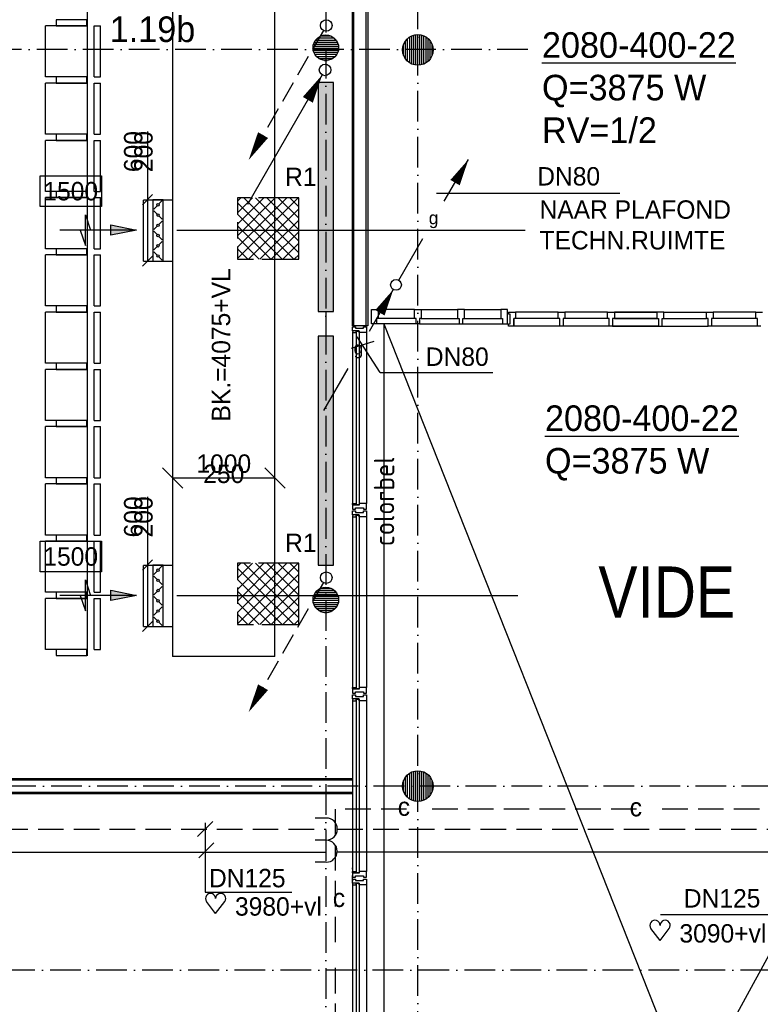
# Model space of a CAD drawing. Extents: x -41378 to 114803, y -24080 to 82188.
# Tile 77 of 137: x 46097 to 53341, y 51493 to 61123. Entities that reach past the tile are written whole.
import ezdxf
from ezdxf.enums import TextEntityAlignment as Align

# ---------------------------------------------------------------- set-up
doc = ezdxf.new("R2010")
doc.units = 0
doc.header["$LTSCALE"] = 50
for name, pattern in [('2322102', [45, 5, -2, 5, -2, 5, -2, 5, -2, 5, -2, 5, -5]), ('2322107', [2000, 1000, 1000]), ('2322108', [7, 5, -2]), ('DASHDOT', [9, 6, -1.5, 0, -1.5]), ('HIDDEN2', [4.7625, 3.175, -1.5875])]:
    doc.linetypes.add(name, pattern=pattern)
doc.layers.get('0').update_dxf_attribs({"linetype": 'CONTINUOUS'})
doc.layers.get('DEFPOINTS').update_dxf_attribs({"linetype": 'CONTINUOUS'})
for name, color, linetype in [('AFDELING', 4, 'CONTINUOUS'), ('AL$7----_STRAMIEN', 1, 'DASHDOT'), ('AL22----_BINNENWAND', 7, 'CONTINUOUS'), ('AL23----_VLOEREN', 4, 'CONTINUOUS'), ('AL28----_KONSTRUKTIE', 3, 'CONTINUOUS'), ('AL31----_BUITENKOZ', 7, 'CONTINUOUS'), ('AL32----_BINNENKOZ', 7, 'CONTINUOUS'), ('ALXAA---_GEWBETON', 12, 'CONTINUOUS'), ('ALXOU---_GLAS', 7, 'CONTINUOUS'), ('BL$4----', 7, 'CONTINUOUS'), ('BOUW', 8, 'CONTINUOUS'), ('WI561---', 1, 'CONTINUOUS'), ('WL541---', 4, 'CONTINUOUS'), ('WL561---', 4, 'CONTINUOUS'), ('WL561---_AANVOER', 4, 'CONTINUOUS'), ('WL561---_RETOUR', 4, 'CONTINUOUS'), ('WL562---', 4, 'CONTINUOUS'), ('WL5627--', 4, 'CONTINUOUS'), ('WL570---', 3, 'CONTINUOUS'), ('WL570---_TOEVOER', 3, 'CONTINUOUS'), ('WM$1----', 1, 'CONTINUOUS'), ('WM570---', 1, 'CONTINUOUS')]:
    doc.layers.add(name, color=color, linetype=linetype)
doc.layers.get('0').freeze()
doc.styles.add('BURO-018', font='BUROFONT.shx', dxfattribs={"height": 90})
doc.styles.add('BURO-025', font='BUROFONT.shx', dxfattribs={"height": 250})
doc.styles.get("Standard").update_dxf_attribs({"font": 'ISOCP'})
doc.styles.add('TECHNIC', font='technic_.ttf')
doc.dimstyles.new('CEES', dxfattribs={"dimscale": 100, "dimtxt": 3, "dimasz": 3, "dimexe": 1, "dimexo": 1, "dimgap": 1.5, "dimtad": 0, "dimdec": 0, "dimzin": 0, "dimtxsty": 'BURO-018', "dimcen": -3, "dimdle": 1.25, "dimclrd": 1, "dimclre": 1, "dimclrt": 1, "dimazin": 3, "dimtfac": 0.75, "dimtdec": 0, "dimtofl": 0, "dimtmove": 0, "dimatfit": 3, "dimtvp": 1.5, "dimtolj": 1, "dimtzin": 0})

# ---------------------------------------------------------------- blocks, each defined once
blk = doc.blocks.new('2322401')
at = {"color": 0, "linetype": 'CONTINUOUS'}
for p, q in [((-0.5, 0.5, 1), (-0.5, 0.5)), ((-0.5, 0.5, 1), (-0.5, -0.5, 1)), ((0.5, 0.5, 1), (-0.5, 0.5, 1)), ((0.5, 0.5), (-0.5, 0.5)), ((-0.5, 0.5), (-0.5, -0.5)), ((0.5, 0.5, 1), (0.5, 0.5)), ((0.5, -0.5, 1), (0.5, 0.5, 1)), ((0.5, -0.5), (0.5, 0.5)), ((-0.5, -0.5, 1), (-0.5, -0.5)), ((-0.5, -0.5, 1), (0.5, -0.5, 1)), ((-0.5, -0.5), (0.5, -0.5)), ((0.5, -0.5, 1), (0.5, -0.5))]:
    blk.add_line(p, q, dxfattribs=at)
blk = doc.blocks.new('CVHATCH1')
at = {"color": 0, "linetype": 'CONTINUOUS'}
blk.add_solid([(-0.5, -0.5), (0.5, -0.5), (-0.5, 0.5), (0.5, 0.5)], dxfattribs=at)
blk = doc.blocks.new('LDV2108')
at = {"color": 0, "linetype": 'CONTINUOUS'}
for p, q in [((-0.25, -0.433), (-1.187, -2.057)), ((-1.562, -2.706), (-2.5, -4.33)), ((-2.875, -4.98), (-3.812, -6.603)), ((-4.187, -7.253), (-5.125, -8.877)), ((-5.5, -9.526), (-6.437, -11.15))]:
    blk.add_line(p, q, dxfattribs=at)
blk.add_lwpolyline([(-6.75, -11.691, 0, 1, 0), (-5.5, -9.526, 1, 1, 0)], format="xyseb", dxfattribs=at)
blk.add_circle((0, 0), 0.5, dxfattribs=at)
blk = doc.blocks.new('LDV4107')
at = {"color": 0, "linetype": 'CONTINUOUS'}
blk.add_line((-0.25, -0.433), (-6.75, -11.691), dxfattribs=at)
blk.add_lwpolyline([(-0.25, -0.433, 0, 1, 0), (-1.5, -2.598, 1, 1, 0)], format="xyseb", dxfattribs=at)
blk.add_circle((0, 0), 0.5, dxfattribs=at)
blk = doc.blocks.new('*D135')
at = {"color": 1, "linetype": 'BYBLOCK'}
for p, q in [((36631.8, 62622), (36631.6, 62622)), ((36731.6, 62322), (36731.6, 59362)), ((36631.8, 59062), (36631.6, 59062))]:
    blk.add_line(p, q, dxfattribs=at)
for points in [[(36681.6, 62322), (36781.6, 62322), (36731.6, 62622)], [(36681.6, 59362), (36781.6, 59362), (36731.6, 59062)]]:
    blk.add_solid(points, dxfattribs=at)
at = {"layer": 'DEFPOINTS', "color": 0, "linetype": 'BYBLOCK'}
for p in [(36731.8, 62622), (36731.6, 59062), (36731.8, 59062)]:
    blk.add_point(p, dxfattribs=at)
at = {"color": 1, "linetype": 'BYBLOCK', "insert": (36440.5, 60842), "char_height": 180, "attachment_point": 5, "rotation": 90, "style": 'BURO-018'}
blk.add_mtext('\\A1;3560', dxfattribs=at)
blk = doc.blocks.new('*D136')
at = {"color": 1, "linetype": 'BYBLOCK'}
for p, q in [((36631.8, 59049.2), (36631.6, 59049.2)), ((36731.6, 58749.2), (36731.6, 55789.2)), ((36631.8, 55489.2), (36631.6, 55489.2))]:
    blk.add_line(p, q, dxfattribs=at)
for points in [[(36681.6, 58749.2), (36781.6, 58749.2), (36731.6, 59049.2)], [(36681.6, 55789.2), (36781.6, 55789.2), (36731.6, 55489.2)]]:
    blk.add_solid(points, dxfattribs=at)
at = {"layer": 'DEFPOINTS', "color": 0, "linetype": 'BYBLOCK'}
for p in [(36731.8, 59049.2), (36731.6, 55489.2), (36731.8, 55489.2)]:
    blk.add_point(p, dxfattribs=at)
at = {"color": 1, "linetype": 'BYBLOCK', "insert": (36440.5, 57269.2), "char_height": 180, "attachment_point": 5, "rotation": 90, "style": 'BURO-018'}
blk.add_mtext('\\A1;3560', dxfattribs=at)
blk = doc.blocks.new('LDS')
at = {"color": 0, "linetype": 'CONTINUOUS'}
for p, q in [((0, 1), (1, 1)), ((0, -1), (1, -1))]:
    blk.add_line(p, q, dxfattribs=at)
blk.add_arc((0, 0), 1, 90, 270, dxfattribs=at)
blk = doc.blocks.new('LDV4')
at = {"color": 0, "linetype": 'CONTINUOUS'}
for p, q in [((-0.25, -0.433), (-2.5, -4.33)), ((-4.5, -7.794), (-6.75, -11.691))]:
    blk.add_line(p, q, dxfattribs=at)
blk.add_lwpolyline([(-0.25, -0.433, 0, 1, 0), (-1.5, -2.598, 1, 1, 0)], format="xyseb", dxfattribs=at)
blk.add_circle((0, 0), 0.5, dxfattribs=at)
at = {"color": 0, "linetype": 'CONTINUOUS', "style": 'BURO-018'}
blk.add_attdef('LD_TEXT1', text='', height=1.8, dxfattribs=at).set_placement((-3.5, -6.062), align=Align.MIDDLE)
blk = doc.blocks.new('LDV1')
at = {"color": 0, "linetype": 'CONTINUOUS'}
for p, q in [((4.5, 7.794), (6.75, 11.691)), ((0.25, 0.433), (2.5, 4.33))]:
    blk.add_line(p, q, dxfattribs=at)
blk.add_lwpolyline([(6.75, 11.691, 0, 1, 0), (5.5, 9.526, 1, 1, 0)], format="xyseb", dxfattribs=at)
blk.add_circle((0, 0), 0.5, dxfattribs=at)
at = {"color": 0, "linetype": 'CONTINUOUS', "style": 'BURO-018'}
blk.add_attdef('LD_TEXT1', text='', height=1.8, dxfattribs=at).set_placement((3.5, 6.062), align=Align.MIDDLE)
blk = doc.blocks.new('CVRINFO2')
at = {"color": 0, "linetype": 'CONTINUOUS', "style": 'BURO-025'}
for tag, p in [('CV_TEXT125', (0, 0)), ('CV_TEXT225', (0, -4.167)), ('CV_TEXT325', (0, -8.333)), ('CV_TEXT425', (0, -12.5))]:
    blk.add_attdef(tag, p, '', height=2.5, dxfattribs=at)
blk = doc.blocks.new('HART')
at = {"color": 1}
for q in [(-39.7, 52.4), (39.7, 52.4)]:
    blk.add_line((0, 0), q, dxfattribs=at)
for centre, start, end in [((-22.1, 65.7), 0, 217.1867), ((22.1, 65.7), 322.8133, 180)]:
    blk.add_arc(centre, 22.1, start, end, dxfattribs=at)
blk = doc.blocks.new('LU-2D-K-3E8')
at = {"color": 0, "linetype": 'CONTINUOUS'}
for p, q in [((-0.5, 500), (0.5, 500)), ((-0.5, -500), (0.5, -500))]:
    blk.add_line(p, q, dxfattribs=at)
blk = doc.blocks.new('LU-2D-KLC-25864')
at = {"color": 0, "linetype": 'CONTINUOUS'}
for p, q in [((-50, 300), (-50, -300)), ((50, 300), (-50, 300)), ((-8.8, 258.8), (-41.2, 291.2)), ((50, -300), (50, 300)), ((8.8, 241.2), (41.2, 208.8)), ((-8.8, 141.2), (-41.2, 108.8)), ((8.8, 158.8), (41.2, 191.2)), ((-8.8, 58.8), (-41.2, 91.2)), ((8.8, 41.2), (41.2, 8.8)), ((-8.8, -58.8), (-41.2, -91.2)), ((8.8, -41.2), (41.2, -8.8)), ((-8.8, -141.2), (-41.2, -108.8)), ((8.8, -158.8), (41.2, -191.2)), ((-8.8, -258.8), (-41.2, -291.2)), ((8.8, -241.2), (41.2, -208.8)), ((-50, -300), (50, -300))]:
    blk.add_line(p, q, dxfattribs=at)
for centre in [(0, 250), (0, 150), (0, 50), (0, -50), (0, -150), (0, -250)]:
    blk.add_circle(centre, 12.5, dxfattribs=at)
blk = doc.blocks.new('LU-2D-K-258')
at = {"color": 0, "linetype": 'CONTINUOUS'}
for p, q in [((-0.5, 300), (0.5, 300)), ((-0.5, -300), (0.5, -300))]:
    blk.add_line(p, q, dxfattribs=at)
blk = doc.blocks.new('LU-PIJL6')
at = {"color": 0, "linetype": 'CONTINUOUS'}
for p, q in [((-5, -1.5), (-5, 1.5)), ((-5, 1.5), (-4.5, 0)), ((0, 0), (-7.5, 0)), ((-5.5, 0), (-5, -1.5)), ((-2.5, -0.5), (-2.5, 0.5)), ((-2.5, 0.5), (0, 0)), ((0, 0), (-2.5, -0.5))]:
    blk.add_line(p, q, dxfattribs=at)
blk.add_solid([(-2.5, 0.5), (-2.5, -0.5), (0, 0)], dxfattribs=at)
blk = doc.blocks.new('LU-ORND')
at = {"color": 0, "linetype": 'CONTINUOUS'}
for p, q in [((-3, 1.5), (-3, -1.5)), ((3, 1.5), (-3, 1.5)), ((3, -1.5), (3, 1.5)), ((-3, -1.5), (3, -1.5))]:
    blk.add_line(p, q, dxfattribs=at)
blk = doc.blocks.new('*U519', base_point=(48092.9, 56641.3))
at = {"layer": 'WM570---', "linetype": 'CONTINUOUS'}
for p, q in [((47493.2, 56741), (47692.6, 56541.6)), ((48493.2, 56741), (48692.6, 56541.6)), ((47592.9, 56641.3), (48592.9, 56641.3))]:
    blk.add_line(p, q, dxfattribs=at)
at = {"layer": 'WM570---', "linetype": 'CONTINUOUS', "style": 'BURO-018'}
for s, p in [('1000', (48092.9, 56691.3)), ('250', (48092.9, 56591.3))]:
    blk.add_text(s, height=180, dxfattribs=at).set_placement(p, align=Align.CENTER)

msp = doc.modelspace()

# ---------------------------------------------------------------- hatches: boundary and pattern name
at = {"layer": 'AL32----_BINNENKOZ'}
h = msp.add_hatch(dxfattribs=at)
h.set_pattern_fill('NET', color=8, scale=25, angle=45, style=0)
h.set_pattern_definition([(45, (60454, 33745.795), (-56.1266, 56.1266), []), (135, (60454, 33745.795), (-56.1266, -56.1266), [])])
h.paths.add_polyline_path([(48226, 58781), (48826, 58781), (48826, 59381), (48226, 59381)])
h = msp.add_hatch(dxfattribs=at)
h.set_pattern_fill('NET', color=8, scale=25, angle=45, style=0)
h.set_pattern_definition([(45, (60454, 30172.91), (-56.1266, 56.1266), []), (135, (60454, 30172.91), (-56.1266, -56.1266), [])])
h.paths.add_polyline_path([(48226, 55208.1), (48826, 55208.1), (48826, 55808.1), (48226, 55808.1)])
at = {"layer": 'ALXAA---_GEWBETON'}
h = msp.add_hatch(dxfattribs=at)
h.set_pattern_fill('GEWPBET', color=8, scale=100, style=0)
h.set_pattern_definition([(0, (-101209.183, 27304.055), (0, 20), [])])
edge = h.paths.add_edge_path()
edge.add_arc((49091, 60848.3), 125, 0, 360)
h = msp.add_hatch(dxfattribs=at)
h.set_pattern_fill('GEWPBET', color=8, scale=100, style=0)
h.set_pattern_definition([(0, (-101209.183, 21904.055), (0, 20), [])])
edge = h.paths.add_edge_path()
edge.add_arc((49091, 55448.3), 125, 0, 360)

# ---------------------------------------------------------------- linework, layer by layer
at = {"layer": 'AL$7----_STRAMIEN', "color": 1}
for p, q in [((49991, 10167.3), (49991, 64727.3)), ((51066.4, 60830.8), (15111.6, 60830.8)), ((112869.9, 53627.3), (10184, 53627.3)), ((112410.4, 51827.3), (-35182.3, 51827.3))]:
    msp.add_line(p, q, dxfattribs=at)
msp.add_lwpolyline([(49091, 80202.4), (49091, 41627.3)], dxfattribs=at)
at = {"layer": 'AL22----_BINNENWAND', "color": 8}
for p, q in [((49351, 58127.3), (49350.8, 68936.3)), ((49500.8, 68936.3), (49501, 58127.3)), ((49501, 58127.3), (49351, 58127.3)), ((49661, 45536.3), (49661, 58145.3)), ((36519, 53702.3), (49351, 53702.3)), ((49351, 53702.3), (49351, 53552.3)), ((49351, 53552.3), (36519, 53552.3))]:
    msp.add_line(p, q, dxfattribs=at)
at = {"layer": 'AL22----_BINNENWAND', "color": 8, "linetype": 'CONTINUOUS'}
for p, q in [((49366, 58127.3), (49365.8, 68936.3)), ((49486, 58127.3), (49485.8, 68936.3)), ((36519, 53687.3), (49351, 53687.3)), ((36519, 53567.3), (49351, 53567.3))]:
    msp.add_line(p, q, dxfattribs=at)
at = {"layer": 'AL23----_VLOEREN', "color": 8}
for p, q in [((53216.8, 49171.4), (49661, 58145.3)), ((49661, 45077.3), (56790.8, 58145.3))]:
    msp.add_line(p, q, dxfattribs=at)
at = {"layer": 'AL28----_KONSTRUKTIE', "color": 8}
for centre, radius in [((49091, 60848.3), 125), ((49991, 60827.3), 150), ((49091, 55448.3), 125), ((49991, 53627.3), 150)]:
    msp.add_circle(centre, radius, dxfattribs=at)
at = {"layer": 'AL31----_BUITENKOZ', "color": 8, "linetype": 'CONTINUOUS'}
for p, q in [((49351, 58079.3), (49351, 58118.3)), ((49351, 58118.3), (49357, 58118.3)), ((49418, 58079.3), (49351, 58079.3)), ((49356, 58074.3), (49351, 58074.3)), ((49351, 58074.3), (49351, 58062.3)), ((49388, 58079.3), (49356, 58079.3)), ((49356, 58079.3), (49356, 58074.3)), ((49357, 58118.3), (49371, 58118.3)), ((49371, 58118.3), (49371, 58118.3)), ((49371, 58118.3), (49380.5, 58118.3)), ((49380.5, 58118.3), (49380.5, 58104.3)), ((49380.5, 58104.3), (49460.5, 58104.3)), ((49388, 58062.3), (49388, 58079.3)), ((49418, 58062.3), (49418, 58079.3)), ((49460.5, 58104.3), (49460.5, 58118.3)), ((49460.5, 58118.3), (49470.5, 58118.3)), ((49470.5, 58118.3), (49470.5, 58118.3)), ((49470.5, 58118.3), (49484, 58118.3)), ((49484, 58118.3), (49490, 58118.3)), ((49490, 58118.3), (49490, 58099.4)), ((49490, 58099.4), (49490, 58062.3)), ((49351, 58062.3), (49388, 58062.3)), ((49471, 58062.3), (49418, 58062.3)), ((49479, 58062.3), (49471, 58062.3)), ((49483, 58062.3), (49479, 58062.3)), ((49490, 58062.3), (49483, 58062.3)), ((49351, 56380.3), (49351, 56392.3)), ((49351, 56392.3), (49388, 56392.3)), ((49356, 56380.3), (49351, 56380.3)), ((49351, 56375.3), (49351, 56336.3)), ((49418, 56375.3), (49351, 56375.3)), ((49351, 56336.3), (49357, 56336.3)), ((49356, 56375.3), (49356, 56380.3)), ((49388, 56375.3), (49356, 56375.3)), ((49357, 56336.3), (49371, 56336.3)), ((49371, 56336.3), (49371, 56336.3)), ((49371, 56336.3), (49381, 56336.3)), ((49381, 56336.3), (49381, 56350.3)), ((49381, 56350.3), (49461, 56350.3)), ((49388, 56392.3), (49388, 56375.3)), ((49471, 56392.3), (49418, 56392.3)), ((49418, 56392.3), (49418, 56375.3)), ((49461, 56350.3), (49461, 56336.3)), ((49461, 56336.3), (49470, 56336.3)), ((49470, 56336.3), (49470, 56336.3)), ((49470, 56336.3), (49484, 56336.3)), ((49479, 56392.3), (49471, 56392.3)), ((49483, 56392.3), (49479, 56392.3)), ((49490, 56392.3), (49483, 56392.3)), ((49484, 56336.3), (49490, 56336.3)), ((49490, 56355.3), (49490, 56392.3)), ((49490, 56336.3), (49490, 56355.3)), ((49351, 56279.3), (49351, 56318.3)), ((49351, 56318.3), (49357, 56318.3)), ((49418, 56279.3), (49351, 56279.3)), ((49356, 56274.3), (49351, 56274.3)), ((49351, 56274.3), (49351, 56262.3)), ((49351, 56262.3), (49388, 56262.3)), ((49388, 56279.3), (49356, 56279.3)), ((49356, 56279.3), (49356, 56274.3)), ((49357, 56318.3), (49371, 56318.3)), ((49371, 56318.3), (49371, 56318.3)), ((49371, 56318.3), (49380.5, 56318.3)), ((49380.5, 56318.3), (49380.5, 56304.3)), ((49380.5, 56304.3), (49460.5, 56304.3)), ((49388, 56262.3), (49388, 56279.3)), ((49418, 56262.3), (49418, 56279.3)), ((49471, 56262.3), (49418, 56262.3)), ((49460.5, 56304.3), (49460.5, 56318.3)), ((49460.5, 56318.3), (49470.5, 56318.3)), ((49470.5, 56318.3), (49470.5, 56318.3)), ((49470.5, 56318.3), (49484, 56318.3)), ((49479, 56262.3), (49471, 56262.3)), ((49483, 56262.3), (49479, 56262.3)), ((49490, 56262.3), (49483, 56262.3)), ((49484, 56318.3), (49490, 56318.3)), ((49490, 56318.3), (49490, 56299.4)), ((49490, 56299.4), (49490, 56262.3)), ((49351, 54580.3), (49351, 54592.3)), ((49351, 54592.3), (49388, 54592.3)), ((49356, 54580.3), (49351, 54580.3)), ((49351, 54575.3), (49351, 54536.3)), ((49418, 54575.3), (49351, 54575.3)), ((49351, 54536.3), (49357, 54536.3)), ((49351, 54479.3), (49351, 54518.3)), ((49351, 54518.3), (49357, 54518.3)), ((49356, 54575.3), (49356, 54580.3)), ((49388, 54575.3), (49356, 54575.3)), ((49357, 54536.3), (49371, 54536.3)), ((49357, 54518.3), (49371, 54518.3)), ((49371, 54536.3), (49371, 54536.3)), ((49371, 54536.3), (49381, 54536.3)), ((49371, 54518.3), (49371, 54518.3)), ((49371, 54518.3), (49380.5, 54518.3)), ((49380.5, 54518.3), (49380.5, 54504.3)), ((49381, 54536.3), (49381, 54550.3)), ((49381, 54550.3), (49461, 54550.3)), ((49388, 54592.3), (49388, 54575.3)), ((49471, 54592.3), (49418, 54592.3)), ((49418, 54592.3), (49418, 54575.3)), ((49460.5, 54504.3), (49460.5, 54518.3)), ((49460.5, 54518.3), (49470.5, 54518.3)), ((49461, 54550.3), (49461, 54536.3)), ((49461, 54536.3), (49470, 54536.3)), ((49470, 54536.3), (49470, 54536.3)), ((49470, 54536.3), (49484, 54536.3)), ((49470.5, 54518.3), (49470.5, 54518.3)), ((49470.5, 54518.3), (49484, 54518.3)), ((49479, 54592.3), (49471, 54592.3)), ((49483, 54592.3), (49479, 54592.3)), ((49490, 54592.3), (49483, 54592.3)), ((49484, 54536.3), (49490, 54536.3)), ((49484, 54518.3), (49490, 54518.3)), ((49490, 54555.3), (49490, 54592.3)), ((49490, 54536.3), (49490, 54555.3)), ((49490, 54518.3), (49490, 54499.4)), ((49418, 54479.3), (49351, 54479.3)), ((49356, 54474.3), (49351, 54474.3)), ((49351, 54474.3), (49351, 54462.3)), ((49351, 54462.3), (49388, 54462.3)), ((49388, 54479.3), (49356, 54479.3)), ((49356, 54479.3), (49356, 54474.3)), ((49380.5, 54504.3), (49460.5, 54504.3)), ((49388, 54462.3), (49388, 54479.3)), ((49418, 54462.3), (49418, 54479.3)), ((49471, 54462.3), (49418, 54462.3)), ((49479, 54462.3), (49471, 54462.3)), ((49483, 54462.3), (49479, 54462.3)), ((49490, 54462.3), (49483, 54462.3)), ((49490, 54499.4), (49490, 54462.3)), ((49351, 52815.6), (49351, 52827.6)), ((49356, 52815.6), (49351, 52815.6)), ((49351, 52810.6), (49351, 52771.6)), ((49351, 52780.3), (49351, 52792.3)), ((49351, 52792.3), (49388, 52792.3)), ((49356, 52780.3), (49351, 52780.3)), ((49351, 52775.3), (49351, 52736.3)), ((49418, 52775.3), (49351, 52775.3)), ((49351, 52771.6), (49357, 52771.6)), ((49356, 52810.6), (49356, 52815.6)), ((49356, 52775.3), (49356, 52780.3)), ((49388, 52775.3), (49356, 52775.3)), ((49388, 52792.3), (49388, 52775.3)), ((49471, 52792.3), (49418, 52792.3)), ((49418, 52792.3), (49418, 52775.3)), ((49479, 52792.3), (49471, 52792.3)), ((49483, 52792.3), (49479, 52792.3)), ((49490, 52792.3), (49483, 52792.3)), ((49490, 52755.3), (49490, 52792.3)), ((49351, 52714.6), (49351, 52753.6)), ((49351, 52753.6), (49357, 52753.6)), ((49351, 52736.3), (49357, 52736.3)), ((49351, 52679.3), (49351, 52718.3)), ((49351, 52718.3), (49357, 52718.3)), ((49356, 52709.6), (49351, 52709.6)), ((49351, 52709.6), (49351, 52697.6)), ((49418, 52679.3), (49351, 52679.3)), ((49356, 52714.6), (49356, 52709.6)), ((49388, 52679.3), (49356, 52679.3)), ((49356, 52679.3), (49356, 52674.3)), ((49357, 52736.3), (49371, 52736.3)), ((49357, 52718.3), (49371, 52718.3)), ((49371, 52736.3), (49371, 52736.3)), ((49371, 52736.3), (49381, 52736.3)), ((49371, 52718.3), (49371, 52718.3)), ((49371, 52718.3), (49380.5, 52718.3)), ((49380.5, 52718.3), (49380.5, 52704.3)), ((49380.5, 52704.3), (49460.5, 52704.3)), ((49381, 52736.3), (49381, 52750.3)), ((49381, 52750.3), (49461, 52750.3)), ((49388, 52662.3), (49388, 52679.3)), ((49418, 52662.3), (49418, 52679.3)), ((49460.5, 52704.3), (49460.5, 52718.3)), ((49460.5, 52718.3), (49470.5, 52718.3)), ((49461, 52750.3), (49461, 52736.3)), ((49461, 52736.3), (49470, 52736.3)), ((49470, 52736.3), (49470, 52736.3)), ((49470, 52736.3), (49484, 52736.3)), ((49470.5, 52718.3), (49470.5, 52718.3)), ((49470.5, 52718.3), (49484, 52718.3)), ((49484, 52736.3), (49490, 52736.3)), ((49484, 52718.3), (49490, 52718.3)), ((49490, 52736.3), (49490, 52755.3)), ((49490, 52718.3), (49490, 52699.4)), ((49490, 52699.4), (49490, 52662.3)), ((49356, 52674.3), (49351, 52674.3)), ((49351, 52674.3), (49351, 52662.3)), ((49351, 52662.3), (49388, 52662.3)), ((49471, 52662.3), (49418, 52662.3)), ((49479, 52662.3), (49471, 52662.3)), ((49483, 52662.3), (49479, 52662.3)), ((49490, 52662.3), (49483, 52662.3))]:
    msp.add_line(p, q, dxfattribs=at)
at = {"layer": 'AL31----_BUITENKOZ', "color": 8}
for p, q in [((49351, 58062.3), (49351, 56392.3)), ((49490, 58062.3), (49490, 56392.3)), ((49351, 56262.3), (49351, 54592.3)), ((49490, 56262.3), (49490, 54592.3)), ((49351, 54462.3), (49351, 52792.3)), ((49490, 54462.3), (49490, 52792.3)), ((49351, 52662.3), (49351, 50992.3)), ((49490, 52662.3), (49490, 50992.3))]:
    msp.add_line(p, q, dxfattribs=at)
at = {"layer": 'AL32----_BINNENKOZ', "color": 8}
for p, q in [((46755.8, 66262.3), (46755.8, 54902.3)), ((46350.6, 60562.9), (46350.6, 61062.9)), ((46755.8, 61062.9), (46350.6, 61062.9)), ((46755.8, 61062.9), (46755.8, 60562.9)), ((46826.4, 60562.9), (46826.4, 61062.9)), ((46826.4, 61062.9), (46885.9, 61062.9)), ((46885.9, 60562.9), (46885.9, 61062.9)), ((46755.8, 60562.9), (46350.6, 60562.9)), ((46350.6, 60002.9), (46350.6, 60502.9)), ((46755.8, 60502.9), (46350.6, 60502.9)), ((46755.8, 60502.9), (46755.8, 60002.9)), ((46826.4, 60562.9), (46885.9, 60562.9)), ((46826.4, 60002.9), (46826.4, 60502.9)), ((46826.4, 60502.9), (46885.9, 60502.9)), ((46885.9, 60002.9), (46885.9, 60502.9)), ((46755.8, 60002.9), (46350.6, 60002.9)), ((46826.4, 60002.9), (46885.9, 60002.9)), ((46350.6, 59442.9), (46350.6, 59942.9)), ((46755.8, 59942.9), (46350.6, 59942.9)), ((46755.8, 59942.9), (46755.8, 59442.9)), ((46826.4, 59442.9), (46826.4, 59942.9)), ((46826.4, 59942.9), (46885.9, 59942.9)), ((46885.9, 59442.9), (46885.9, 59942.9)), ((46755.8, 59442.9), (46350.6, 59442.9)), ((46826.4, 59442.9), (46885.9, 59442.9)), ((46350.6, 58882.9), (46350.6, 59382.9)), ((46755.8, 59382.9), (46350.6, 59382.9)), ((46755.8, 59382.9), (46755.8, 58882.9)), ((46826.4, 58882.9), (46826.4, 59382.9)), ((46826.4, 59382.9), (46885.9, 59382.9)), ((46885.9, 58882.9), (46885.9, 59382.9)), ((46755.8, 58882.9), (46350.6, 58882.9)), ((46826.4, 58882.9), (46885.9, 58882.9)), ((46350.6, 58322.9), (46350.6, 58822.9)), ((46755.8, 58822.9), (46350.6, 58822.9)), ((46755.8, 58822.9), (46755.8, 58322.9)), ((46826.4, 58322.9), (46826.4, 58822.9)), ((46826.4, 58822.9), (46885.9, 58822.9)), ((46885.9, 58322.9), (46885.9, 58822.9)), ((46755.8, 58322.9), (46350.6, 58322.9)), ((46350.6, 57762.9), (46350.6, 58262.9)), ((46755.8, 58262.9), (46350.6, 58262.9)), ((46755.8, 58262.9), (46755.8, 57762.9)), ((46826.4, 58322.9), (46885.9, 58322.9)), ((46826.4, 57762.9), (46826.4, 58262.9)), ((46826.4, 58262.9), (46885.9, 58262.9)), ((46885.9, 57762.9), (46885.9, 58262.9)), ((49536.1, 58265.8), (49536.1, 58288.8)), ((49536.1, 58288.8), (49603.1, 58288.8)), ((49536.1, 58173.8), (49536.1, 58265.8)), ((49536.1, 58265.8), (49536.1, 58265.8)), ((49957.9, 58288.8), (49603.1, 58288.8)), ((49603.1, 58288.8), (49603.1, 58200.8)), ((49957.9, 58200.8), (49957.9, 58288.8)), ((49957.9, 58288.8), (50024.9, 58288.8)), ((50024.9, 58288.8), (50024.9, 58200.8)), ((50024.9, 58288.8), (50379.7, 58288.8)), ((50446.7, 58288.8), (50379.7, 58288.8)), ((50379.7, 58288.8), (50379.7, 58200.8)), ((50446.7, 58200.8), (50446.7, 58288.8)), ((50446.7, 58288.8), (50801.5, 58288.8)), ((50868.5, 58288.8), (50801.5, 58288.8)), ((50801.5, 58288.8), (50801.5, 58200.8)), ((50868.5, 58266.8), (50868.5, 58288.8)), ((50868.5, 58174.8), (50868.5, 58266.8)), ((50868.5, 58266.8), (50868.5, 58266.8)), ((50878.4, 58241.8), (50878.4, 58263.8)), ((50878.4, 58263.8), (50945.4, 58263.8)), ((51361.9, 58263.8), (50945.4, 58263.8)), ((50945.4, 58263.8), (50945.4, 58200.8)), ((51362.4, 58200.8), (51362.4, 58263.8)), ((51362.4, 58263.8), (51429.4, 58263.8)), ((51429.4, 58263.8), (51429.4, 58200.8)), ((51845.9, 58263.8), (51429.4, 58263.8)), ((51845.9, 58263.8), (51429.4, 58263.8)), ((51845.9, 58200.8), (51845.9, 58263.8)), ((51845.9, 58263.8), (51912.9, 58263.8)), ((51912.9, 58263.8), (51912.9, 58200.8)), ((52329.4, 58263.8), (51912.9, 58263.8)), ((51912.9, 58263.8), (52329.4, 58263.8)), ((52329.4, 58263.8), (51912.9, 58263.8)), ((51912.9, 58263.8), (52329.4, 58263.8)), ((52396.4, 58263.8), (52329.4, 58263.8)), ((52329.4, 58263.8), (52329.4, 58200.8)), ((52396.4, 58200.8), (52396.4, 58263.8)), ((52396.4, 58263.8), (52812.9, 58263.8)), ((52396.4, 58263.8), (52812.9, 58263.8)), ((52812.9, 58200.8), (52812.9, 58263.8)), ((52812.9, 58263.8), (52879.9, 58263.8)), ((52879.9, 58263.8), (52879.9, 58200.8)), ((53296.4, 58263.8), (52879.9, 58263.8)), ((53296.4, 58263.8), (52879.9, 58263.8)), ((53296.4, 58200.8), (53296.4, 58263.8)), ((53296.4, 58263.8), (53363.4, 58263.8)), ((49536.1, 58149.8), (49536.1, 58173.8)), ((49536.1, 58173.8), (49536.1, 58173.8)), ((49603.1, 58200.8), (49586.1, 58200.8)), ((49586.1, 58200.8), (49586.1, 58149.8)), ((49957.9, 58200.8), (49603.1, 58200.8)), ((49974.9, 58200.8), (49957.9, 58200.8)), ((49974.9, 58149.8), (49974.9, 58200.8)), ((50024.9, 58200.8), (50007.9, 58200.8)), ((50007.9, 58200.8), (50007.9, 58149.8)), ((50024.9, 58200.8), (50379.7, 58200.8)), ((50379.7, 58200.8), (50396.7, 58200.8)), ((50396.7, 58200.8), (50396.7, 58149.8)), ((50429.7, 58149.8), (50429.7, 58200.8)), ((50429.7, 58200.8), (50446.7, 58200.8)), ((50446.7, 58200.8), (50801.5, 58200.8)), ((50801.5, 58200.8), (50818.5, 58200.8)), ((50818.5, 58200.8), (50818.5, 58149.8)), ((50868.5, 58149.8), (50868.5, 58174.8)), ((50868.5, 58174.8), (50868.5, 58174.8)), ((50894.4, 58241.8), (50878.4, 58241.8)), ((50894.4, 58149.8), (50894.4, 58241.8)), ((50928.4, 58124.8), (50928.4, 58200.8)), ((50945.4, 58200.8), (50928.4, 58200.8)), ((50928.4, 58200.8), (50928.4, 58124.8)), ((51361.9, 58200.8), (50945.4, 58200.8)), ((51379.4, 58200.8), (51362.4, 58200.8)), ((51379.4, 58124.8), (51379.4, 58200.8)), ((51429.4, 58200.8), (51412.4, 58200.8)), ((51412.4, 58200.8), (51412.4, 58124.8)), ((51845.9, 58200.8), (51429.4, 58200.8)), ((51862.9, 58200.8), (51845.9, 58200.8)), ((51862.9, 58124.8), (51862.9, 58200.8)), ((51912.9, 58200.8), (51895.9, 58200.8)), ((51895.9, 58200.8), (51895.9, 58124.8)), ((52329.4, 58200.8), (51912.9, 58200.8)), ((51912.9, 58200.8), (52329.4, 58200.8)), ((52329.4, 58200.8), (52346.4, 58200.8)), ((52346.4, 58200.8), (52346.4, 58124.8)), ((52379.4, 58124.8), (52379.4, 58200.8)), ((52379.4, 58200.8), (52396.4, 58200.8)), ((52396.4, 58200.8), (52812.9, 58200.8)), ((52829.9, 58200.8), (52812.9, 58200.8)), ((52829.9, 58124.8), (52829.9, 58200.8)), ((52879.9, 58200.8), (52862.9, 58200.8)), ((52862.9, 58200.8), (52862.9, 58124.8)), ((53296.4, 58200.8), (52879.9, 58200.8)), ((53313.4, 58200.8), (53296.4, 58200.8)), ((53313.4, 58124.8), (53313.4, 58200.8)), ((49586.1, 58149.8), (49536.1, 58149.8)), ((49974.9, 58149.8), (49586.1, 58149.8)), ((50007.9, 58149.8), (49974.9, 58149.8)), ((50007.9, 58149.8), (49974.9, 58149.8)), ((50007.9, 58149.8), (50396.7, 58149.8)), ((50396.7, 58149.8), (50429.7, 58149.8)), ((50396.7, 58149.8), (50429.7, 58149.8)), ((50429.7, 58149.8), (50818.5, 58149.8)), ((50818.5, 58149.8), (50868.5, 58149.8)), ((50878.4, 58124.8), (50878.4, 58149.8)), ((50878.4, 58149.8), (50894.4, 58149.8)), ((50928.4, 58124.8), (50878.4, 58124.8)), ((51378.9, 58124.8), (50928.4, 58124.8)), ((51412.4, 58124.8), (51379.4, 58124.8)), ((51862.9, 58124.8), (51412.4, 58124.8)), ((51895.9, 58124.8), (51862.9, 58124.8)), ((52346.4, 58124.8), (51895.9, 58124.8)), ((51895.9, 58124.8), (52346.4, 58124.8)), ((52346.4, 58124.8), (52379.4, 58124.8)), ((52379.4, 58124.8), (52829.9, 58124.8)), ((52862.9, 58124.8), (52829.9, 58124.8)), ((53313.4, 58124.8), (52862.9, 58124.8)), ((53346.4, 58124.8), (53313.4, 58124.8)), ((46755.8, 57762.9), (46350.6, 57762.9)), ((46350.6, 57202.9), (46350.6, 57702.9)), ((46755.8, 57702.9), (46350.6, 57702.9)), ((46755.8, 57702.9), (46755.8, 57202.9)), ((46826.4, 57762.9), (46885.9, 57762.9)), ((46826.4, 57202.9), (46826.4, 57702.9)), ((46826.4, 57702.9), (46885.9, 57702.9)), ((46885.9, 57202.9), (46885.9, 57702.9)), ((46755.8, 57202.9), (46350.6, 57202.9)), ((46826.4, 57202.9), (46885.9, 57202.9)), ((46350.6, 56642.9), (46350.6, 57142.9)), ((46755.8, 57142.9), (46350.6, 57142.9)), ((46755.8, 57142.9), (46755.8, 56642.9)), ((46826.4, 56642.9), (46826.4, 57142.9)), ((46826.4, 57142.9), (46885.9, 57142.9)), ((46885.9, 56642.9), (46885.9, 57142.9)), ((46755.8, 56642.9), (46350.6, 56642.9)), ((46826.4, 56642.9), (46885.9, 56642.9)), ((46350.6, 56082.9), (46350.6, 56582.9)), ((46755.8, 56582.9), (46350.6, 56582.9)), ((46755.8, 56582.9), (46755.8, 56082.9)), ((46826.4, 56082.9), (46826.4, 56582.9)), ((46826.4, 56582.9), (46885.9, 56582.9)), ((46885.9, 56082.9), (46885.9, 56582.9)), ((46755.8, 56082.9), (46350.6, 56082.9)), ((46826.4, 56082.9), (46885.9, 56082.9)), ((46350.6, 55522.9), (46350.6, 56022.9)), ((46755.8, 56022.9), (46350.6, 56022.9)), ((46755.8, 56022.9), (46755.8, 55522.9)), ((46826.4, 55522.9), (46826.4, 56022.9)), ((46826.4, 56022.9), (46885.9, 56022.9)), ((46885.9, 55522.9), (46885.9, 56022.9)), ((46755.8, 55522.9), (46350.6, 55522.9)), ((46826.4, 55522.9), (46885.9, 55522.9)), ((46350.6, 54962.9), (46350.6, 55462.9)), ((46755.8, 55462.9), (46350.6, 55462.9)), ((46755.8, 55462.9), (46755.8, 54962.9)), ((46826.4, 54962.9), (46826.4, 55462.9)), ((46826.4, 55462.9), (46885.9, 55462.9)), ((46885.9, 54962.9), (46885.9, 55462.9)), ((46755.8, 54962.9), (46350.6, 54962.9)), ((46826.4, 54962.9), (46885.9, 54962.9))]:
    msp.add_line(p, q, dxfattribs=at)
for points in [[(46454.6, 61062.9), (46753.6, 61062.9), (46753.6, 61122.9), (46454.6, 61122.9)], [(46454.6, 61062.9), (46753.6, 61062.9), (46753.6, 61122.9), (46454.6, 61122.9)], [(46454.6, 60502.9), (46753.6, 60502.9), (46753.6, 60562.9), (46454.6, 60562.9)], [(46454.6, 60502.9), (46753.6, 60502.9), (46753.6, 60562.9), (46454.6, 60562.9)], [(46454.6, 59942.9), (46753.6, 59942.9), (46753.6, 60002.9), (46454.6, 60002.9)], [(46454.6, 59942.9), (46753.6, 59942.9), (46753.6, 60002.9), (46454.6, 60002.9)], [(46454.6, 59382.9), (46753.6, 59382.9), (46753.6, 59442.9), (46454.6, 59442.9)], [(46454.6, 59382.9), (46753.6, 59382.9), (46753.6, 59442.9), (46454.6, 59442.9)], [(46454.6, 58822.9), (46753.6, 58822.9), (46753.6, 58882.9), (46454.6, 58882.9)], [(46454.6, 58822.9), (46753.6, 58822.9), (46753.6, 58882.9), (46454.6, 58882.9)], [(46454.6, 58262.9), (46753.6, 58262.9), (46753.6, 58322.9), (46454.6, 58322.9)], [(46454.6, 58262.9), (46753.6, 58262.9), (46753.6, 58322.9), (46454.6, 58322.9)], [(46454.6, 57702.9), (46753.6, 57702.9), (46753.6, 57762.9), (46454.6, 57762.9)], [(46454.6, 57702.9), (46753.6, 57702.9), (46753.6, 57762.9), (46454.6, 57762.9)], [(46454.6, 57142.9), (46753.6, 57142.9), (46753.6, 57202.9), (46454.6, 57202.9)], [(46454.6, 57142.9), (46753.6, 57142.9), (46753.6, 57202.9), (46454.6, 57202.9)], [(46454.6, 56582.9), (46753.6, 56582.9), (46753.6, 56642.9), (46454.6, 56642.9)], [(46454.6, 56582.9), (46753.6, 56582.9), (46753.6, 56642.9), (46454.6, 56642.9)], [(46454.6, 56022.9), (46753.6, 56022.9), (46753.6, 56082.9), (46454.6, 56082.9)], [(46454.6, 56022.9), (46753.6, 56022.9), (46753.6, 56082.9), (46454.6, 56082.9)], [(46454.6, 55462.9), (46753.6, 55462.9), (46753.6, 55522.9), (46454.6, 55522.9)], [(46454.6, 55462.9), (46753.6, 55462.9), (46753.6, 55522.9), (46454.6, 55522.9)], [(46454.6, 54902.9), (46753.6, 54902.9), (46753.6, 54962.9), (46454.6, 54962.9)]]:
    msp.add_lwpolyline(points, close=True, dxfattribs=at)
at = {"layer": 'ALXAA---_GEWBETON', "color": 8}
for p, q in [((49931, 60689.9), (49931, 60964.8)), ((49951, 60682.8), (49951, 60971.9)), ((49971, 60678.7), (49971, 60976)), ((49991, 60677.3), (49991, 60977.3)), ((50011, 60678.7), (50011, 60976)), ((50031, 60682.8), (50031, 60971.9)), ((50051, 60689.9), (50051, 60964.8)), ((49851, 60773.5), (49851, 60881.2)), ((49871, 60737.3), (49871, 60917.3)), ((49891, 60715.5), (49891, 60939.1)), ((49911, 60700.4), (49911, 60954.2)), ((50071, 60700.4), (50071, 60954.2)), ((50091, 60715.5), (50091, 60939.1)), ((50111, 60737.3), (50111, 60917.3)), ((50131, 60773.5), (50131, 60881.2)), ((49891, 53515.5), (49891, 53739.1)), ((49911, 53500.4), (49911, 53754.2)), ((49931, 53489.9), (49931, 53764.8)), ((49951, 53482.8), (49951, 53771.9)), ((49971, 53478.7), (49971, 53776)), ((49991, 53477.3), (49991, 53777.3)), ((50011, 53478.7), (50011, 53776)), ((50031, 53482.8), (50031, 53771.9)), ((50051, 53489.9), (50051, 53764.8)), ((50071, 53500.4), (50071, 53754.2)), ((50091, 53515.5), (50091, 53739.1)), ((49851, 53573.5), (49851, 53681.2)), ((49871, 53537.3), (49871, 53717.3)), ((50111, 53537.3), (50111, 53717.3)), ((50131, 53573.5), (50131, 53681.2))]:
    msp.add_line(p, q, dxfattribs=at)
at = {"layer": 'ALXOU---_GLAS', "color": 8}
for p, q in [((49390, 56377.3), (49390, 58077.3)), ((49390, 58077.3), (49416, 58077.3)), ((49416, 58077.3), (49416, 56377.3)), ((49416, 56377.3), (49390, 56377.3)), ((49390, 54577.3), (49390, 56277.3)), ((49390, 56277.3), (49416, 56277.3)), ((49416, 56277.3), (49416, 54577.3)), ((49416, 54577.3), (49390, 54577.3)), ((49390, 52777.3), (49390, 54477.3)), ((49390, 54477.3), (49416, 54477.3)), ((49416, 54477.3), (49416, 52777.3)), ((49416, 52777.3), (49390, 52777.3)), ((49390, 50977.3), (49390, 52677.3)), ((49390, 52677.3), (49416, 52677.3)), ((49416, 52677.3), (49416, 50977.3))]:
    msp.add_line(p, q, dxfattribs=at)
at = {"layer": 'DEFPOINTS', "color": 0, "linetype": 'BYBLOCK'}
msp.add_point((46358.2, 52018.4), dxfattribs=at)
at = {"layer": 'WL541---', "color": 1}
for p, q in [((50173.9, 59427.6), (51965.8, 59427.6)), ((49341, 57910.2), (49564.5, 57980)), ((49621.4, 57671.3), (49396.9, 58021.9)), ((49621.4, 57671.3), (50723, 57671.3))]:
    msp.add_line(p, q, dxfattribs=at)
at = {"layer": 'WL561---_AANVOER', "linetype": '2322107'}
for p, q in [((49091, 58267.8), (49091, 58028.9)), ((41630.7, 52982.3), (49090.8, 52982.3)), ((49197.2, 52983.5), (58354.9, 52983.5))]:
    msp.add_line(p, q, dxfattribs=at)
at = {"layer": 'WL561---_RETOUR', "linetype": '2322108'}
for p, q in [((41375.8, 53207.2), (49094.6, 53207.2)), ((49204.3, 53207.2), (58552.6, 53207.2))]:
    msp.add_line(p, q, dxfattribs=at)
at = {"layer": 'WL5627--', "color": 4, "linetype": '2322102'}
for p, q in [((49185.9, 49850.1), (49185.9, 53400.6)), ((56631.2, 53400.9), (49205.3, 53400.9))]:
    msp.add_line(p, q, dxfattribs=at)
at = {"layer": 'WL570---'}
for p, q in [((47306.8, 58762), (47306.8, 59359.1)), ((47306.8, 55189.2), (47306.8, 55786.2)), ((48593.2, 54894), (47592.7, 54894))]:
    msp.add_line(p, q, dxfattribs=at)
at = {"layer": 'WL570---', "color": 1}
msp.add_line((51040.3, 59062), (47634.3, 59062), dxfattribs=at)
at = {"layer": 'WL570---_TOEVOER', "color": 1, "linetype": 'HIDDEN2'}
for p, q in [((48226, 59381), (48226, 58781)), ((48590.7, 59381), (48226, 59381)), ((48226, 58781), (48592.7, 58781)), ((48226, 55808.1), (48226, 55208.1)), ((48590.7, 55808.1), (48226, 55808.1)), ((48226, 55208.1), (48592.7, 55208.1))]:
    msp.add_line(p, q, dxfattribs=at)
at = {"layer": 'WL570---_TOEVOER', "linetype": 'CONTINUOUS'}
for p, q in [((48826, 59381), (48590.7, 59381)), ((48826, 58781), (48826, 59381)), ((48592.7, 58781), (48826, 58781)), ((48826, 55808.1), (48590.7, 55808.1)), ((48826, 55208.1), (48826, 55808.1)), ((48592.7, 55208.1), (48826, 55208.1))]:
    msp.add_line(p, q, dxfattribs=at)
at = {"layer": 'WL570---_TOEVOER', "color": 1}
msp.add_line((50970.1, 55489.2), (47634.8, 55489.2), dxfattribs=at)
at = {"layer": 'WM570---', "linetype": 'CONTINUOUS'}
for p, q in [((47346.8, 60030.5), (47346.8, 58762)), ((47396.7, 59411.9), (47297, 59312.2)), ((47396.7, 58811.3), (47297, 58711.6)), ((47346.8, 56457.6), (47346.8, 55189.2)), ((47396.7, 55839), (47297, 55739.3)), ((47396.7, 55238.5), (47297, 55138.8))]:
    msp.add_line(p, q, dxfattribs=at)
at = {"layer": 'WM570---'}
for p, q in [((47835.8, 53133.2), (47985.2, 53282.5)), ((47910.7, 53267.5), (47909.4, 52591.2)), ((47847.3, 52924.3), (47996.7, 53073.6)), ((47909.4, 52591.2), (48759.7, 52591.2)), ((53582.9, 52369), (52364.7, 52369))]:
    msp.add_line(p, q, dxfattribs=at)

# ---------------------------------------------------------------- block references
at = {"layer": 'WI561---'}
ref = msp.add_blockref('CVRINFO2', (51205.1, 60750.5), dxfattribs=dict(at, xscale=100, yscale=100, zscale=100))
ref.add_attrib('CV_TEXT125', '%%u2080-400-22', (51205.1, 60750.5), dxfattribs={"layer": '0', "color": 2, "linetype": 'CONTINUOUS', "height": 250, "style": 'BURO-025'})
ref.add_attrib('CV_TEXT225', 'Q=3875 W', (51205.1, 60333.9), dxfattribs={"layer": '0', "color": 2, "linetype": 'CONTINUOUS', "height": 250, "style": 'BURO-025'})
ref.add_attrib('CV_TEXT325', 'RV=1/2', (51205.1, 59917.2), dxfattribs={"layer": '0', "color": 2, "linetype": 'CONTINUOUS', "height": 250, "style": 'BURO-025'})
ref = msp.add_blockref('CVRINFO2', (51234.5, 57100.5), dxfattribs=dict(at, xscale=100, yscale=100, zscale=100))
ref.add_attrib('CV_TEXT125', '%%u2080-400-22', (51234.5, 57100.5), dxfattribs={"layer": '0', "color": 2, "linetype": 'CONTINUOUS', "height": 250, "style": 'BURO-025'})
ref.add_attrib('CV_TEXT225', 'Q=3875 W', (51234.5, 56683.8), dxfattribs={"layer": '0', "color": 2, "linetype": 'CONTINUOUS', "height": 250, "style": 'BURO-025'})
at = {"layer": 'WL541---', "color": 2}
ref = msp.add_blockref('LDV1', (49777.4, 58529.2), dxfattribs=dict(at, xscale=105, yscale=105, zscale=105))
ref.add_attrib('LD_TEXT1', 'g', dxfattribs={"layer": '0', "color": 1, "linetype": 'CONTINUOUS', "height": 126, "style": 'BURO-018'}).set_placement((50144.9, 59165.7), align=Align.MIDDLE)
ref = msp.add_blockref('LDV4', (49777.4, 58529.2), dxfattribs=dict(at, xscale=105, yscale=105, zscale=105))
ref.add_attrib('LD_TEXT1', 'g', dxfattribs={"layer": '0', "color": 1, "linetype": 'CONTINUOUS', "height": 126, "style": 'BURO-018'}).set_placement((49409.9, 57892.6), align=Align.MIDDLE)
at = {"layer": 'WL561---', "xscale": 2240, "yscale": 150, "rotation": 270.0000000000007}
for name, p, zscale in [('2322401', (49091, 59387.8), 400), ('2322401', (49091, 59387.8), 400), ('CVHATCH1', (49091, 59387.8), 2240), ('CVHATCH1', (49091, 59387.8), 2240), ('2322401', (49091, 56908.9), 400), ('CVHATCH1', (49091, 56908.9), 2240)]:
    msp.add_blockref(name, p, dxfattribs=dict(at, zscale=zscale))
at = {"layer": 'WL561---_AANVOER', "color": 2, "xscale": 112.5, "yscale": 112.5, "zscale": 112.5}
msp.add_blockref('LDV4107', (49083.6, 60631.6), dxfattribs=at)
at = {"layer": 'WL561---_RETOUR', "color": 2, "xscale": 112.5, "yscale": 112.5, "zscale": 112.5}
for p in [(49095.5, 61065.9), (49095.5, 55665.9)]:
    msp.add_blockref('LDV2108', p, dxfattribs=at)
at = {"layer": 'WL562---', "color": 2, "xscale": 108, "yscale": 108, "zscale": 108, "rotation": 180}
for p in [(49094.6, 53206.4), (49094.2, 52990.7)]:
    msp.add_blockref('LDS', p, dxfattribs=at)
at = {"layer": 'WL570---_TOEVOER', "linetype": 'CONTINUOUS', "xscale": 11884.65866212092, "rotation": 90}
msp.add_blockref('LU-2D-K-3E8', (48092.9, 60836.2), dxfattribs=at)
at = {"layer": 'WL570---_TOEVOER', "linetype": 'CONTINUOUS', "xscale": 285.8637521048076}
for p in [(47449.7, 59062), (47449.7, 55489.2)]:
    msp.add_blockref('LU-2D-K-258', p, dxfattribs=at)
at = {"layer": 'WL570---_TOEVOER', "linetype": 'CONTINUOUS', "rotation": 180}
for p in [(47449.6, 59062), (47449.6, 55489.2)]:
    msp.add_blockref('LU-2D-KLC-25864', p, dxfattribs=at)
at = {"layer": 'WL570---_TOEVOER', "xscale": 100, "yscale": 100, "zscale": 100}
for p in [(47239.5, 59065.8), (47239.5, 55492.9)]:
    msp.add_blockref('LU-PIJL6', p, dxfattribs=at)
at = {"layer": 'WM570---', "color": 1}
ref = msp.add_blockref('LU-ORND', (46595.6, 59445.9), dxfattribs=dict(at, xscale=-100, yscale=100, zscale=100))
ref.add_attrib('LU_TEXT1', '1500', dxfattribs={"layer": '0', "color": 1, "linetype": 'CONTINUOUS', "height": 180, "style": 'BURO-018'}).set_placement((46595.6, 59445.9), align=Align.MIDDLE)
at = {"layer": 'WM570---'}
msp.add_blockref('*U519', (48092.9, 56641.3), dxfattribs=at)
at = {"layer": 'WM570---', "color": 1}
ref = msp.add_blockref('LU-ORND', (46595.6, 55873), dxfattribs=dict(at, xscale=-100, yscale=100, zscale=100))
ref.add_attrib('LU_TEXT1', '1500', dxfattribs={"layer": '0', "color": 1, "linetype": 'CONTINUOUS', "height": 180, "style": 'BURO-018'}).set_placement((46595.6, 55873), align=Align.MIDDLE)
at = {"layer": 'WM570---', "xscale": 2.25, "yscale": 2.25, "zscale": 2.25}
for p in [(48013, 52380.2), (52360.2, 52117.1)]:
    msp.add_blockref('HART', p, dxfattribs=at)

# ---------------------------------------------------------------- texts
at = {"layer": 'AFDELING', "color": 8, "style": 'TECHNIC'}
msp.add_attdef('VIDE', text='Afdeling', height=500, dxfattribs=at).set_placement((52425.3, 55275), align=Align.CENTER)
at = {"layer": 'BL$4----', "color": 8}
msp.add_text('colorbel', height=200, rotation=90, dxfattribs=at).set_placement((49760.6, 55974))
at = {"layer": 'BOUW', "style": 'BURO-025'}
msp.add_text('1.19b', height=250, dxfattribs=at).set_placement((46977.2, 60904.6))
at = {"layer": 'WL541---', "color": 1, "style": 'BURO-018'}
for s, p in [('DN80', (51158.3, 59501.2)), ('NAAR PLAFOND', (51180.9, 59176)), ('TECHN.RUIMTE', (51180.9, 58876)), ('DN80', (50068.7, 57737.1))]:
    msp.add_text(s, height=180, dxfattribs=at).set_placement(p)
at = {"layer": 'WL570---', "color": 1, "style": 'BURO-018'}
for p in [(49794.2, 53336.2), (52062.7, 53331.2), (49158.9, 52444.7)]:
    msp.add_text('c', height=180, dxfattribs=at).set_placement(p)
at = {"layer": 'WM$1----', "color": 1, "style": 'BURO-018'}
msp.add_text('DN125', height=180, dxfattribs=at).set_placement((52592.4, 52439.4))
at = {"layer": 'WM570---', "linetype": 'CONTINUOUS', "style": 'BURO-018'}
for s, p in [('600', (47296.8, 59832.7)), ('200', (47396.8, 59832.7)), ('600', (47296.8, 56259.8)), ('200', (47396.8, 56259.8))]:
    msp.add_text(s, height=180, rotation=90, dxfattribs=at).set_placement(p, align=Align.CENTER)
at = {"layer": 'WM570---', "color": 1, "style": 'BURO-018'}
for s, p in [('R1', (48692.4, 59495.7)), ('R1', (48692.4, 55915.9)), ('DN125', (47947.9, 52637.5)), ('3980+vl', (48202.4, 52360.1)), ('3090+vl', (52549.6, 52097))]:
    msp.add_text(s, height=180, dxfattribs=at).set_placement(p)
msp.add_text('BK.=4075+VL', height=180, rotation=90, dxfattribs=at).set_placement((48155.9, 57192.7))

# ---------------------------------------------------------------- dimensions: what is measured, and where the dimension line sits
at = {"layer": 'WL570---_TOEVOER'}
for base, p1, p2, picture, middle in [((50970.1, 59062), (50970.3, 62622), (50970.3, 59062), '*D135', (50679.1, 60842)), ((50970.1, 55489.2), (50970.3, 59049.2), (50970.3, 55489.2), '*D136', (50679.1, 57269.2))]:
    dim = msp.add_linear_dim(base=base, p1=p1, p2=p2, angle=90, dimstyle='CEES', dxfattribs=at)
    dim.commit()
    dim.dimension.update_dxf_attribs({"geometry": picture, "text_midpoint": middle, "insert": (14238.6, 0)})

doc.saveas('drawing.dxf')
